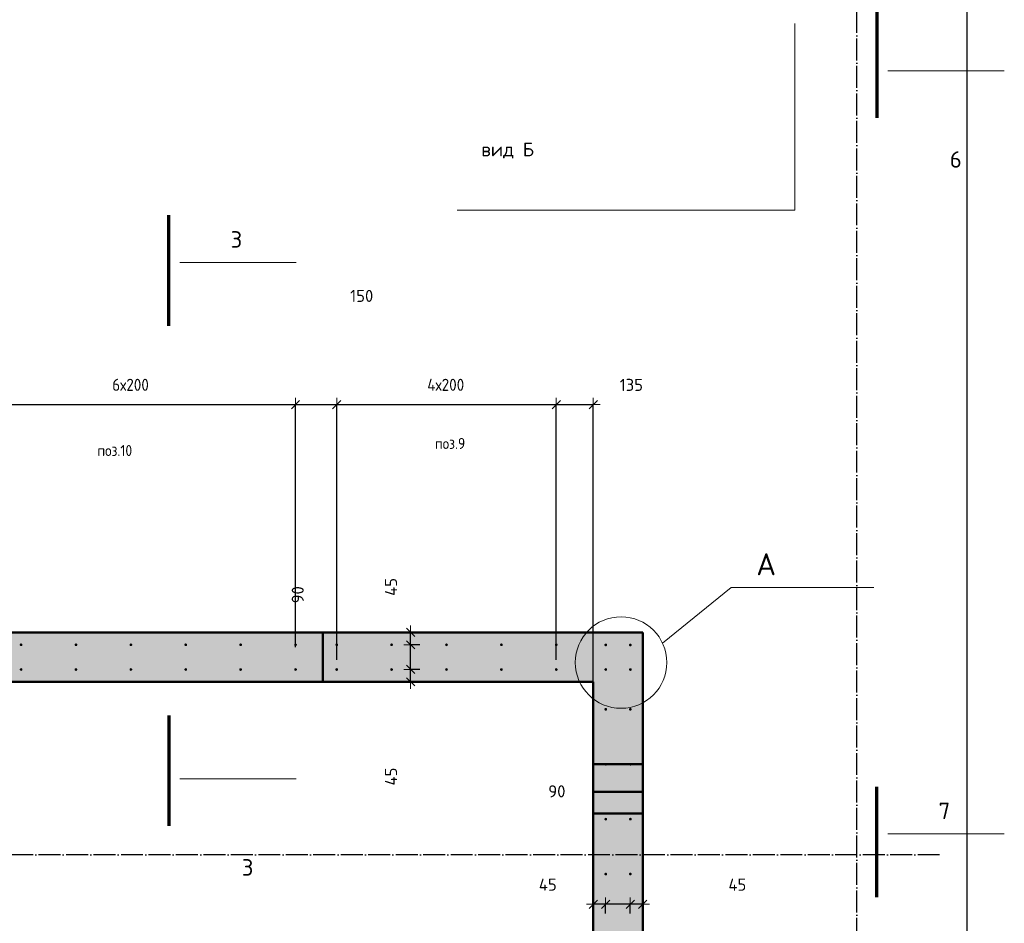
# Model space of a CAD drawing. Header units: millimetres. Extents: x -27380 to 48638, y 46540 to 72525.
# Tile 59 of 106: x 10850 to 14438, y 57011 to 60302. Entities that reach past the tile are written whole.
import ezdxf

# ---------------------------------------------------------------- set-up
doc = ezdxf.new("R2010")
doc.units = ezdxf.units.MM
doc.header["$PDMODE"] = 65
for name, pattern in [('______11', [100, 80, -10, 0, -10]), ('______5', [220, 160, -20, 20, -20]), ('________', [0])]:
    doc.linetypes.add(name, pattern=pattern)
for name, color, linetype, lineweight in [('Standard', 7, 'Continuous', 25), ('Арм.стержн. вертикальными 1', 22, 'Continuous', 35), ('Обозначение разреза_ общее', 7, 'Continuous', 25), ('Размерная линия_ общее', 7, 'Continuous', 13)]:
    doc.layers.add(name, color=color, linetype=linetype, lineweight=lineweight)
doc.layers.add('Осевая линия_ общее', color=7, linetype='______5', lineweight=13, true_color=0xa0a0a0)
doc.styles.add('ISOCPEUR', font='ISOCPEUR')
doc.dimstyles.new('DIMSTYLE_3', dxfattribs={"dimtxt": 44, "dimasz": 50, "dimexe": 0, "dimexo": 0, "dimgap": 22, "dimtad": 2, "dimdec": 0, "dimrnd": 5, "dimzin": 12, "dimdsep": 46, "dimtxsty": 'ISOCPEUR', "dimblk1": 'ALL_ML_STRICH', "dimblk2": 'ALL_ML_STRICH', "dimsah": 1, "dimcen": 0, "dimclrd": 7, "dimclre": 256, "dimclrt": 7, "dimadec": 0, "dimazin": 0, "dimtfac": 1, "dimtdec": 0, "dimtix": 1, "dimtmove": 2, "dimatfit": 3, "dimfxl": 0, "dimtvp": 1.2, "dimtzin": 0, "dimlwd": 0, "dimlwe": -3, "dimarcsym": 0})
doc.dimstyles.new('DIMSTYLE_7', dxfattribs={"dimtxt": 44, "dimasz": 50, "dimexe": 0, "dimexo": 0, "dimgap": 22, "dimtad": 2, "dimdec": 0, "dimrnd": 5, "dimzin": 12, "dimdsep": 46, "dimtxsty": 'ISOCPEUR', "dimblk1": 'ALL_ML_STRICH', "dimblk2": 'ALL_ML_STRICH', "dimsah": 1, "dimcen": 0, "dimclrd": 7, "dimclre": 256, "dimclrt": 7, "dimadec": 0, "dimazin": 0, "dimtfac": 1, "dimtdec": 0, "dimtix": 1, "dimtmove": 2, "dimatfit": 3, "dimfxl": 0, "dimtzin": 0, "dimlwd": 0, "dimlwe": -3, "dimarcsym": 0})

# ---------------------------------------------------------------- blocks, each defined once
blk = doc.blocks.new('ALL_ML_STRICH')
at = {"color": 0, "linetype": 'ByBlock', "lineweight": -2}
for p, q in [((-1, 0), (0.5, 0)), ((-0.3, -0.3), (0.3, 0.3)), ((0, -0.5), (0, 0.5))]:
    blk.add_line(p, q, dxfattribs=at)
blk = doc.blocks.new('*D361')
at = {"layer": 'DEFPOINTS', "color": 7, "linetype": 'Continuous', "lineweight": 13, "transparency": 33554687}
for p in [(13120, 57126.8), (13120, 57080), (13074.5, 57026.3)]:
    blk.add_point(p, dxfattribs=at)
at = {"layer": 'Размерная линия_ общее', "color": 253, "linetype": 'Continuous', "lineweight": -2, "true_color": 0xa0a0a0, "transparency": 33554687}
for p, q in [((13120, 57106.8), (13120, 57080)), ((13074.5, 57046.3), (13074.5, 57080))]:
    blk.add_line(p, q, dxfattribs=at)
at = {"layer": 'Размерная линия_ общее', "color": 7, "linetype": 'Continuous', "lineweight": -2, "transparency": 33554687}
blk.add_line((13120, 57080), (13074.5, 57080), dxfattribs=at)
at = {"layer": 'Размерная линия_ общее', "color": 7, "linetype": 'Continuous', "lineweight": 13, "transparency": 33554687, "xscale": 50, "yscale": 50, "zscale": 50}
for p, rotation in [((13074.5, 57080), 180), ((13120, 57080), 360)]:
    blk.add_blockref('ALL_ML_STRICH', p, dxfattribs=dict(at, rotation=rotation))
at = {"layer": 'Размерная линия_ общее', "color": 7, "linetype": 'Continuous', "lineweight": 13, "transparency": 33554687, "insert": (13464.9, 57151.4), "char_height": 44, "width": 88, "attachment_point": 5, "style": 'ISOCPEUR'}
blk.add_mtext('\\A1;{45}', dxfattribs=at)
blk = doc.blocks.new('*D362')
at = {"layer": 'DEFPOINTS', "color": 7, "linetype": 'Continuous', "lineweight": 13, "transparency": 33554687}
for p in [(13074.5, 57080), (12985, 57026.3), (13074.5, 57026.3)]:
    blk.add_point(p, dxfattribs=at)
at = {"layer": 'Размерная линия_ общее', "color": 253, "linetype": 'Continuous', "lineweight": -2, "true_color": 0xa0a0a0, "transparency": 33554687}
for p, q in [((12985, 57046.3), (12985, 57080)), ((13074.5, 57046.3), (13074.5, 57080))]:
    blk.add_line(p, q, dxfattribs=at)
at = {"layer": 'Размерная линия_ общее', "color": 7, "linetype": 'Continuous', "lineweight": -2, "transparency": 33554687}
blk.add_line((13074.5, 57080), (12985, 57080), dxfattribs=at)
at = {"layer": 'Размерная линия_ общее', "color": 7, "linetype": 'Continuous', "lineweight": 13, "transparency": 33554687, "xscale": 50, "yscale": 50, "zscale": 50}
for p, rotation in [((12985, 57080), 180), ((13074.5, 57080), 360)]:
    blk.add_blockref('ALL_ML_STRICH', p, dxfattribs=dict(at, rotation=rotation))
at = {"layer": 'Размерная линия_ общее', "color": 7, "linetype": 'Continuous', "lineweight": 13, "transparency": 33554687, "insert": (12807.2, 57491.3), "char_height": 44, "width": 88, "attachment_point": 5, "style": 'ISOCPEUR'}
blk.add_mtext('\\A1;{90}', dxfattribs=at)
blk = doc.blocks.new('*D363')
at = {"layer": 'DEFPOINTS', "color": 7, "linetype": 'Continuous', "lineweight": 13, "transparency": 33554687}
for p in [(12940, 57126.8), (12985, 57080), (12985, 57026.3)]:
    blk.add_point(p, dxfattribs=at)
at = {"layer": 'Размерная линия_ общее', "color": 253, "linetype": 'Continuous', "lineweight": -2, "true_color": 0xa0a0a0, "transparency": 33554687}
for p, q in [((12940, 57106.8), (12940, 57080)), ((12985, 57046.3), (12985, 57080))]:
    blk.add_line(p, q, dxfattribs=at)
at = {"layer": 'Размерная линия_ общее', "color": 7, "linetype": 'Continuous', "lineweight": -2, "transparency": 33554687}
blk.add_line((12985, 57080), (12940, 57080), dxfattribs=at)
at = {"layer": 'Размерная линия_ общее', "color": 7, "linetype": 'Continuous', "lineweight": 13, "transparency": 33554687, "xscale": 50, "yscale": 50, "zscale": 50}
for p, rotation in [((12940, 57080), 180), ((12985, 57080), 360)]:
    blk.add_blockref('ALL_ML_STRICH', p, dxfattribs=dict(at, rotation=rotation))
at = {"layer": 'Размерная линия_ общее', "color": 7, "linetype": 'Continuous', "lineweight": 13, "transparency": 33554687, "insert": (12774.2, 57151.6), "char_height": 44, "width": 88, "attachment_point": 5, "style": 'ISOCPEUR'}
blk.add_mtext('\\A1;{45}', dxfattribs=at)
blk = doc.blocks.new('*D364')
at = {"layer": 'DEFPOINTS', "color": 7, "linetype": 'Continuous', "lineweight": 13, "transparency": 33554687}
for p in [(12328, 57935.5), (12227.5, 57890), (12274.3, 57890)]:
    blk.add_point(p, dxfattribs=at)
at = {"layer": 'Размерная линия_ общее', "color": 253, "linetype": 'Continuous', "lineweight": -2, "true_color": 0xa0a0a0, "transparency": 33554687}
for p, q in [((12308, 57935.5), (12274.3, 57935.5)), ((12247.5, 57890), (12274.3, 57890))]:
    blk.add_line(p, q, dxfattribs=at)
at = {"layer": 'Размерная линия_ общее', "color": 7, "linetype": 'Continuous', "lineweight": -2, "transparency": 33554687}
blk.add_line((12274.3, 57890), (12274.3, 57935.5), dxfattribs=at)
at = {"layer": 'Размерная линия_ общее', "color": 7, "linetype": 'Continuous', "lineweight": 13, "transparency": 33554687, "xscale": 50, "yscale": 50, "zscale": 50}
for p, rotation in [((12274.3, 57935.5), 90), ((12274.3, 57890), 270)]:
    blk.add_blockref('ALL_ML_STRICH', p, dxfattribs=dict(at, rotation=rotation))
at = {"layer": 'Размерная линия_ общее', "color": 7, "linetype": 'Continuous', "lineweight": 13, "transparency": 33554687, "insert": (12202.9, 57545.1), "char_height": 44, "width": 88, "attachment_point": 5, "rotation": 90, "style": 'ISOCPEUR'}
blk.add_mtext('\\A1;{45}', dxfattribs=at)
blk = doc.blocks.new('*D365')
at = {"layer": 'DEFPOINTS', "color": 7, "linetype": 'Continuous', "lineweight": 13, "transparency": 33554687}
for p in [(12328, 58025), (12274.3, 57935.5), (12328, 57935.5)]:
    blk.add_point(p, dxfattribs=at)
at = {"layer": 'Размерная линия_ общее', "color": 253, "linetype": 'Continuous', "lineweight": -2, "true_color": 0xa0a0a0, "transparency": 33554687}
for p, q in [((12308, 58025), (12274.3, 58025)), ((12308, 57935.5), (12274.3, 57935.5))]:
    blk.add_line(p, q, dxfattribs=at)
at = {"layer": 'Размерная линия_ общее', "color": 7, "linetype": 'Continuous', "lineweight": -2, "transparency": 33554687}
blk.add_line((12274.3, 57935.5), (12274.3, 58025), dxfattribs=at)
at = {"layer": 'Размерная линия_ общее', "color": 7, "linetype": 'Continuous', "lineweight": 13, "transparency": 33554687, "xscale": 50, "yscale": 50, "zscale": 50}
for p, rotation in [((12274.3, 58025), 90), ((12274.3, 57935.5), 270)]:
    blk.add_blockref('ALL_ML_STRICH', p, dxfattribs=dict(at, rotation=rotation))
at = {"layer": 'Размерная линия_ общее', "color": 7, "linetype": 'Continuous', "lineweight": 13, "transparency": 33554687, "insert": (11863, 58207.2), "char_height": 44, "width": 88, "attachment_point": 5, "rotation": 90, "style": 'ISOCPEUR'}
blk.add_mtext('\\A1;{90}', dxfattribs=at)
blk = doc.blocks.new('*D366')
at = {"layer": 'DEFPOINTS', "color": 7, "linetype": 'Continuous', "lineweight": 13, "transparency": 33554687}
for p in [(12227.5, 58070), (12274.3, 58025), (12328, 58025)]:
    blk.add_point(p, dxfattribs=at)
at = {"layer": 'Размерная линия_ общее', "color": 253, "linetype": 'Continuous', "lineweight": -2, "true_color": 0xa0a0a0, "transparency": 33554687}
for p, q in [((12247.5, 58070), (12274.3, 58070)), ((12308, 58025), (12274.3, 58025))]:
    blk.add_line(p, q, dxfattribs=at)
at = {"layer": 'Размерная линия_ общее', "color": 7, "linetype": 'Continuous', "lineweight": -2, "transparency": 33554687}
blk.add_line((12274.3, 58025), (12274.3, 58070), dxfattribs=at)
at = {"layer": 'Размерная линия_ общее', "color": 7, "linetype": 'Continuous', "lineweight": 13, "transparency": 33554687, "xscale": 50, "yscale": 50, "zscale": 50}
for p, rotation in [((12274.3, 58070), 90), ((12274.3, 58025), 270)]:
    blk.add_blockref('ALL_ML_STRICH', p, dxfattribs=dict(at, rotation=rotation))
at = {"layer": 'Размерная линия_ общее', "color": 7, "linetype": 'Continuous', "lineweight": 13, "transparency": 33554687, "insert": (12202.7, 58235.8), "char_height": 44, "width": 88, "attachment_point": 5, "rotation": 90, "style": 'ISOCPEUR'}
blk.add_mtext('\\A1;{45}', dxfattribs=at)
blk = doc.blocks.new('*D414')
at = {"layer": 'DEFPOINTS', "color": 7, "linetype": 'Continuous', "lineweight": 13, "transparency": 33554687}
for p in [(10655, 58900), (10655, 57996.3), (11855, 57996.3)]:
    blk.add_point(p, dxfattribs=at)
at = {"layer": 'Размерная линия_ общее', "color": 253, "linetype": 'Continuous', "lineweight": -2, "true_color": 0xa0a0a0, "transparency": 33554687}
for p, q in [((10655, 58016.3), (10655, 58900)), ((11855, 58016.3), (11855, 58900))]:
    blk.add_line(p, q, dxfattribs=at)
at = {"layer": 'Размерная линия_ общее', "color": 7, "linetype": 'Continuous', "lineweight": -2, "transparency": 33554687}
blk.add_line((10655, 58900), (11855, 58900), dxfattribs=at)
at = {"layer": 'Размерная линия_ общее', "color": 7, "linetype": 'Continuous', "lineweight": 13, "transparency": 33554687, "xscale": 50, "yscale": 50, "zscale": 50, "rotation": 180}
blk.add_blockref('ALL_ML_STRICH', (10655, 58900), dxfattribs=at)
at = {"layer": 'Размерная линия_ общее', "color": 7, "linetype": 'Continuous', "lineweight": 13, "transparency": 33554687, "xscale": 50, "yscale": 50, "zscale": 50}
blk.add_blockref('ALL_ML_STRICH', (11855, 58900), dxfattribs=at)
at = {"layer": 'Размерная линия_ общее', "color": 7, "linetype": 'Continuous', "lineweight": 13, "transparency": 33554687, "insert": (11187, 58994), "char_height": 44, "width": 2.2, "attachment_point": 1, "line_spacing_factor": 0.60241, "style": 'ISOCPEUR'}
blk.add_mtext('\\W0.91;6х200', dxfattribs=at)
blk = doc.blocks.new('*D415')
at = {"layer": 'DEFPOINTS', "color": 7, "linetype": 'Continuous', "lineweight": 13, "transparency": 33554687}
for p in [(11855, 58900), (11855, 57996.3), (12005, 57950.8)]:
    blk.add_point(p, dxfattribs=at)
at = {"layer": 'Размерная линия_ общее', "color": 253, "linetype": 'Continuous', "lineweight": -2, "true_color": 0xa0a0a0, "transparency": 33554687}
for p, q in [((11855, 58016.3), (11855, 58900)), ((12005, 57970.8), (12005, 58900))]:
    blk.add_line(p, q, dxfattribs=at)
at = {"layer": 'Размерная линия_ общее', "color": 7, "linetype": 'Continuous', "lineweight": -2, "transparency": 33554687}
blk.add_line((11855, 58900), (12005, 58900), dxfattribs=at)
at = {"layer": 'Размерная линия_ общее', "color": 7, "linetype": 'Continuous', "lineweight": 13, "transparency": 33554687, "xscale": 50, "yscale": 50, "zscale": 50, "rotation": 180}
blk.add_blockref('ALL_ML_STRICH', (11855, 58900), dxfattribs=at)
at = {"layer": 'Размерная линия_ общее', "color": 7, "linetype": 'Continuous', "lineweight": 13, "transparency": 33554687, "xscale": 50, "yscale": 50, "zscale": 50}
blk.add_blockref('ALL_ML_STRICH', (12005, 58900), dxfattribs=at)
at = {"layer": 'Размерная линия_ общее', "color": 7, "linetype": 'Continuous', "lineweight": 13, "transparency": 33554687, "insert": (12096.1, 59295.8), "char_height": 44, "width": 132, "attachment_point": 5, "style": 'ISOCPEUR'}
blk.add_mtext('\\A1;{150}', dxfattribs=at)
blk = doc.blocks.new('*D416')
at = {"layer": 'DEFPOINTS', "color": 7, "linetype": 'Continuous', "lineweight": 13, "transparency": 33554687}
for p in [(12005, 58900), (12005, 57950.8), (12805, 57950.8)]:
    blk.add_point(p, dxfattribs=at)
at = {"layer": 'Размерная линия_ общее', "color": 253, "linetype": 'Continuous', "lineweight": -2, "true_color": 0xa0a0a0, "transparency": 33554687}
for p, q in [((12005, 57970.8), (12005, 58900)), ((12805, 57970.8), (12805, 58900))]:
    blk.add_line(p, q, dxfattribs=at)
at = {"layer": 'Размерная линия_ общее', "color": 7, "linetype": 'Continuous', "lineweight": -2, "transparency": 33554687}
blk.add_line((12005, 58900), (12805, 58900), dxfattribs=at)
at = {"layer": 'Размерная линия_ общее', "color": 7, "linetype": 'Continuous', "lineweight": 13, "transparency": 33554687, "xscale": 50, "yscale": 50, "zscale": 50, "rotation": 180}
blk.add_blockref('ALL_ML_STRICH', (12005, 58900), dxfattribs=at)
at = {"layer": 'Размерная линия_ общее', "color": 7, "linetype": 'Continuous', "lineweight": 13, "transparency": 33554687, "xscale": 50, "yscale": 50, "zscale": 50}
blk.add_blockref('ALL_ML_STRICH', (12805, 58900), dxfattribs=at)
at = {"layer": 'Размерная линия_ общее', "color": 7, "linetype": 'Continuous', "lineweight": 13, "transparency": 33554687, "insert": (12335, 58994), "char_height": 44, "width": 2.2, "attachment_point": 1, "line_spacing_factor": 0.60241, "style": 'ISOCPEUR'}
blk.add_mtext('\\W0.91;4х200', dxfattribs=at)
blk = doc.blocks.new('*D417')
at = {"layer": 'DEFPOINTS', "color": 7, "linetype": 'Continuous', "lineweight": 13, "transparency": 33554687}
for p in [(12805, 58900), (12805, 57950.8), (12940, 57816.3)]:
    blk.add_point(p, dxfattribs=at)
at = {"layer": 'Размерная линия_ общее', "color": 253, "linetype": 'Continuous', "lineweight": -2, "true_color": 0xa0a0a0, "transparency": 33554687}
for p, q in [((12805, 57970.8), (12805, 58900)), ((12940, 57836.3), (12940, 58900))]:
    blk.add_line(p, q, dxfattribs=at)
at = {"layer": 'Размерная линия_ общее', "color": 7, "linetype": 'Continuous', "lineweight": -2, "transparency": 33554687}
blk.add_line((12805, 58900), (12940, 58900), dxfattribs=at)
at = {"layer": 'Размерная линия_ общее', "color": 7, "linetype": 'Continuous', "lineweight": 13, "transparency": 33554687, "xscale": 50, "yscale": 50, "zscale": 50, "rotation": 180}
blk.add_blockref('ALL_ML_STRICH', (12805, 58900), dxfattribs=at)
at = {"layer": 'Размерная линия_ общее', "color": 7, "linetype": 'Continuous', "lineweight": 13, "transparency": 33554687, "xscale": 50, "yscale": 50, "zscale": 50}
blk.add_blockref('ALL_ML_STRICH', (12940, 58900), dxfattribs=at)
at = {"layer": 'Размерная линия_ общее', "color": 7, "linetype": 'Continuous', "lineweight": 13, "transparency": 33554687, "insert": (13078.5, 58971.6), "char_height": 44, "width": 132, "attachment_point": 5, "style": 'ISOCPEUR'}
blk.add_mtext('\\A1;{135}', dxfattribs=at)

msp = doc.modelspace()

# ---------------------------------------------------------------- hatches: boundary and pattern name
at = {"linetype": 'Continuous', "lineweight": 13, "transparency": 33554687}
for points in [[(8500, 58070), (8500, 57890), (13120, 57890), (13120, 58070)], [(12940, 56140), (13120, 56140), (13120, 57890), (12940, 57890)]]:
    msp.add_hatch(color=7, dxfattribs=at).paths.add_polyline_path(points)
at = {"layer": 'Арм.стержн. вертикальными 1', "linetype": 'Continuous', "lineweight": 50, "transparency": 33554687}
for points in [[(10860, 58025), (10859.6, 58026.9), (10858.5, 58028.5), (10856.9, 58029.6), (10855, 58030), (10853.1, 58029.6), (10851.5, 58028.5), (10850.4, 58026.9), (10850, 58025), (10850.4, 58023.1), (10851.5, 58021.5), (10853.1, 58020.4), (10855, 58020), (10856.9, 58020.4), (10858.5, 58021.5), (10859.6, 58023.1)], [(11060, 58025), (11059.6, 58026.9), (11058.5, 58028.5), (11056.9, 58029.6), (11055, 58030), (11053.1, 58029.6), (11051.5, 58028.5), (11050.4, 58026.9), (11050, 58025), (11050.4, 58023.1), (11051.5, 58021.5), (11053.1, 58020.4), (11055, 58020), (11056.9, 58020.4), (11058.5, 58021.5), (11059.6, 58023.1)], [(11260, 58025), (11259.6, 58026.9), (11258.5, 58028.5), (11256.9, 58029.6), (11255, 58030), (11253.1, 58029.6), (11251.5, 58028.5), (11250.4, 58026.9), (11250, 58025), (11250.4, 58023.1), (11251.5, 58021.5), (11253.1, 58020.4), (11255, 58020), (11256.9, 58020.4), (11258.5, 58021.5), (11259.6, 58023.1)], [(11460, 58025), (11459.6, 58026.9), (11458.5, 58028.5), (11456.9, 58029.6), (11455, 58030), (11453.1, 58029.6), (11451.5, 58028.5), (11450.4, 58026.9), (11450, 58025), (11450.4, 58023.1), (11451.5, 58021.5), (11453.1, 58020.4), (11455, 58020), (11456.9, 58020.4), (11458.5, 58021.5), (11459.6, 58023.1)], [(11660, 58025), (11659.6, 58026.9), (11658.5, 58028.5), (11656.9, 58029.6), (11655, 58030), (11653.1, 58029.6), (11651.5, 58028.5), (11650.4, 58026.9), (11650, 58025), (11650.4, 58023.1), (11651.5, 58021.5), (11653.1, 58020.4), (11655, 58020), (11656.9, 58020.4), (11658.5, 58021.5), (11659.6, 58023.1)], [(11860, 58025), (11859.6, 58026.9), (11858.5, 58028.5), (11856.9, 58029.6), (11855, 58030), (11853.1, 58029.6), (11851.5, 58028.5), (11850.4, 58026.9), (11850, 58025), (11850.4, 58023.1), (11851.5, 58021.5), (11853.1, 58020.4), (11855, 58020), (11856.9, 58020.4), (11858.5, 58021.5), (11859.6, 58023.1)], [(12010, 58025), (12009.6, 58026.9), (12008.5, 58028.5), (12006.9, 58029.6), (12005, 58030), (12003.1, 58029.6), (12001.5, 58028.5), (12000.4, 58026.9), (12000, 58025), (12000.4, 58023.1), (12001.5, 58021.5), (12003.1, 58020.4), (12005, 58020), (12006.9, 58020.4), (12008.5, 58021.5), (12009.6, 58023.1)], [(12210, 58025), (12209.6, 58026.9), (12208.5, 58028.5), (12206.9, 58029.6), (12205, 58030), (12203.1, 58029.6), (12201.5, 58028.5), (12200.4, 58026.9), (12200, 58025), (12200.4, 58023.1), (12201.5, 58021.5), (12203.1, 58020.4), (12205, 58020), (12206.9, 58020.4), (12208.5, 58021.5), (12209.6, 58023.1)], [(12410, 58025), (12409.6, 58026.9), (12408.5, 58028.5), (12406.9, 58029.6), (12405, 58030), (12403.1, 58029.6), (12401.5, 58028.5), (12400.4, 58026.9), (12400, 58025), (12400.4, 58023.1), (12401.5, 58021.5), (12403.1, 58020.4), (12405, 58020), (12406.9, 58020.4), (12408.5, 58021.5), (12409.6, 58023.1)], [(12610, 58025), (12609.6, 58026.9), (12608.5, 58028.5), (12606.9, 58029.6), (12605, 58030), (12603.1, 58029.6), (12601.5, 58028.5), (12600.4, 58026.9), (12600, 58025), (12600.4, 58023.1), (12601.5, 58021.5), (12603.1, 58020.4), (12605, 58020), (12606.9, 58020.4), (12608.5, 58021.5), (12609.6, 58023.1)], [(12810, 58025), (12809.6, 58026.9), (12808.5, 58028.5), (12806.9, 58029.6), (12805, 58030), (12803.1, 58029.6), (12801.5, 58028.5), (12800.4, 58026.9), (12800, 58025), (12800.4, 58023.1), (12801.5, 58021.5), (12803.1, 58020.4), (12805, 58020), (12806.9, 58020.4), (12808.5, 58021.5), (12809.6, 58023.1)], [(12990.5, 58024.5), (12990.1, 58026.4), (12989, 58028.1), (12987.4, 58029.2), (12985.5, 58029.5), (12983.6, 58029.2), (12981.9, 58028.1), (12980.8, 58026.4), (12980.5, 58024.5), (12980.8, 58022.6), (12981.9, 58021), (12983.6, 58019.9), (12985.5, 58019.5), (12987.4, 58019.9), (12989, 58021), (12990.1, 58022.6)], [(13080, 58024.5), (13079.6, 58026.4), (13078.5, 58028.1), (13076.9, 58029.2), (13075, 58029.5), (13073.1, 58029.2), (13071.5, 58028.1), (13070.4, 58026.4), (13070, 58024.5), (13070.4, 58022.6), (13071.5, 58021), (13073.1, 58019.9), (13075, 58019.5), (13076.9, 58019.9), (13078.5, 58021), (13079.6, 58022.6)], [(10860, 57935), (10859.6, 57936.9), (10858.5, 57938.5), (10856.9, 57939.6), (10855, 57940), (10853.1, 57939.6), (10851.5, 57938.5), (10850.4, 57936.9), (10850, 57935), (10850.4, 57933.1), (10851.5, 57931.5), (10853.1, 57930.4), (10855, 57930), (10856.9, 57930.4), (10858.5, 57931.5), (10859.6, 57933.1)], [(11060, 57935), (11059.6, 57936.9), (11058.5, 57938.5), (11056.9, 57939.6), (11055, 57940), (11053.1, 57939.6), (11051.5, 57938.5), (11050.4, 57936.9), (11050, 57935), (11050.4, 57933.1), (11051.5, 57931.5), (11053.1, 57930.4), (11055, 57930), (11056.9, 57930.4), (11058.5, 57931.5), (11059.6, 57933.1)], [(11260, 57935), (11259.6, 57936.9), (11258.5, 57938.5), (11256.9, 57939.6), (11255, 57940), (11253.1, 57939.6), (11251.5, 57938.5), (11250.4, 57936.9), (11250, 57935), (11250.4, 57933.1), (11251.5, 57931.5), (11253.1, 57930.4), (11255, 57930), (11256.9, 57930.4), (11258.5, 57931.5), (11259.6, 57933.1)], [(11460, 57935), (11459.6, 57936.9), (11458.5, 57938.5), (11456.9, 57939.6), (11455, 57940), (11453.1, 57939.6), (11451.5, 57938.5), (11450.4, 57936.9), (11450, 57935), (11450.4, 57933.1), (11451.5, 57931.5), (11453.1, 57930.4), (11455, 57930), (11456.9, 57930.4), (11458.5, 57931.5), (11459.6, 57933.1)], [(11660, 57935), (11659.6, 57936.9), (11658.5, 57938.5), (11656.9, 57939.6), (11655, 57940), (11653.1, 57939.6), (11651.5, 57938.5), (11650.4, 57936.9), (11650, 57935), (11650.4, 57933.1), (11651.5, 57931.5), (11653.1, 57930.4), (11655, 57930), (11656.9, 57930.4), (11658.5, 57931.5), (11659.6, 57933.1)], [(11860, 57935), (11859.6, 57936.9), (11858.5, 57938.5), (11856.9, 57939.6), (11855, 57940), (11853.1, 57939.6), (11851.5, 57938.5), (11850.4, 57936.9), (11850, 57935), (11850.4, 57933.1), (11851.5, 57931.5), (11853.1, 57930.4), (11855, 57930), (11856.9, 57930.4), (11858.5, 57931.5), (11859.6, 57933.1)], [(12010, 57935), (12009.6, 57936.9), (12008.5, 57938.5), (12006.9, 57939.6), (12005, 57940), (12003.1, 57939.6), (12001.5, 57938.5), (12000.4, 57936.9), (12000, 57935), (12000.4, 57933.1), (12001.5, 57931.5), (12003.1, 57930.4), (12005, 57930), (12006.9, 57930.4), (12008.5, 57931.5), (12009.6, 57933.1)], [(12210, 57935), (12209.6, 57936.9), (12208.5, 57938.5), (12206.9, 57939.6), (12205, 57940), (12203.1, 57939.6), (12201.5, 57938.5), (12200.4, 57936.9), (12200, 57935), (12200.4, 57933.1), (12201.5, 57931.5), (12203.1, 57930.4), (12205, 57930), (12206.9, 57930.4), (12208.5, 57931.5), (12209.6, 57933.1)], [(12410, 57935), (12409.6, 57936.9), (12408.5, 57938.5), (12406.9, 57939.6), (12405, 57940), (12403.1, 57939.6), (12401.5, 57938.5), (12400.4, 57936.9), (12400, 57935), (12400.4, 57933.1), (12401.5, 57931.5), (12403.1, 57930.4), (12405, 57930), (12406.9, 57930.4), (12408.5, 57931.5), (12409.6, 57933.1)], [(12610, 57935), (12609.6, 57936.9), (12608.5, 57938.5), (12606.9, 57939.6), (12605, 57940), (12603.1, 57939.6), (12601.5, 57938.5), (12600.4, 57936.9), (12600, 57935), (12600.4, 57933.1), (12601.5, 57931.5), (12603.1, 57930.4), (12605, 57930), (12606.9, 57930.4), (12608.5, 57931.5), (12609.6, 57933.1)], [(12810, 57935), (12809.6, 57936.9), (12808.5, 57938.5), (12806.9, 57939.6), (12805, 57940), (12803.1, 57939.6), (12801.5, 57938.5), (12800.4, 57936.9), (12800, 57935), (12800.4, 57933.1), (12801.5, 57931.5), (12803.1, 57930.4), (12805, 57930), (12806.9, 57930.4), (12808.5, 57931.5), (12809.6, 57933.1)], [(12990.5, 57935), (12990.1, 57936.9), (12989, 57938.5), (12987.4, 57939.6), (12985.5, 57940), (12983.6, 57939.6), (12981.9, 57938.5), (12980.8, 57936.9), (12980.5, 57935), (12980.8, 57933.1), (12981.9, 57931.5), (12983.6, 57930.4), (12985.5, 57930), (12987.4, 57930.4), (12989, 57931.5), (12990.1, 57933.1)], [(13080, 57935), (13079.6, 57936.9), (13078.5, 57938.5), (13076.9, 57939.6), (13075, 57940), (13073.1, 57939.6), (13071.5, 57938.5), (13070.4, 57936.9), (13070, 57935), (13070.4, 57933.1), (13071.5, 57931.5), (13073.1, 57930.4), (13075, 57930), (13076.9, 57930.4), (13078.5, 57931.5), (13079.6, 57933.1)], [(12990.5, 57790), (12990.1, 57791.9), (12989, 57793.5), (12987.4, 57794.6), (12985.5, 57795), (12983.6, 57794.6), (12981.9, 57793.5), (12980.8, 57791.9), (12980.5, 57790), (12980.8, 57788.1), (12981.9, 57786.5), (12983.6, 57785.4), (12985.5, 57785), (12987.4, 57785.4), (12989, 57786.5), (12990.1, 57788.1)], [(13080, 57790), (13079.6, 57791.9), (13078.5, 57793.5), (13076.9, 57794.6), (13075, 57795), (13073.1, 57794.6), (13071.5, 57793.5), (13070.4, 57791.9), (13070, 57790), (13070.4, 57788.1), (13071.5, 57786.5), (13073.1, 57785.4), (13075, 57785), (13076.9, 57785.4), (13078.5, 57786.5), (13079.6, 57788.1)], [(12990.5, 57590), (12990.1, 57591.9), (12989, 57593.5), (12987.4, 57594.6), (12985.5, 57595), (12983.6, 57594.6), (12981.9, 57593.5), (12980.8, 57591.9), (12980.5, 57590), (12980.8, 57588.1), (12981.9, 57586.5), (12983.6, 57585.4), (12985.5, 57585), (12987.4, 57585.4), (12989, 57586.5), (12990.1, 57588.1)], [(13080, 57590), (13079.6, 57591.9), (13078.5, 57593.5), (13076.9, 57594.6), (13075, 57595), (13073.1, 57594.6), (13071.5, 57593.5), (13070.4, 57591.9), (13070, 57590), (13070.4, 57588.1), (13071.5, 57586.5), (13073.1, 57585.4), (13075, 57585), (13076.9, 57585.4), (13078.5, 57586.5), (13079.6, 57588.1)], [(12990.5, 57390), (12990.1, 57391.9), (12989, 57393.5), (12987.4, 57394.6), (12985.5, 57395), (12983.6, 57394.6), (12981.9, 57393.5), (12980.8, 57391.9), (12980.5, 57390), (12980.8, 57388.1), (12981.9, 57386.5), (12983.6, 57385.4), (12985.5, 57385), (12987.4, 57385.4), (12989, 57386.5), (12990.1, 57388.1)], [(13080, 57390), (13079.6, 57391.9), (13078.5, 57393.5), (13076.9, 57394.6), (13075, 57395), (13073.1, 57394.6), (13071.5, 57393.5), (13070.4, 57391.9), (13070, 57390), (13070.4, 57388.1), (13071.5, 57386.5), (13073.1, 57385.4), (13075, 57385), (13076.9, 57385.4), (13078.5, 57386.5), (13079.6, 57388.1)], [(12990.5, 57190), (12990.1, 57191.9), (12989, 57193.5), (12987.4, 57194.6), (12985.5, 57195), (12983.6, 57194.6), (12981.9, 57193.5), (12980.8, 57191.9), (12980.5, 57190), (12980.8, 57188.1), (12981.9, 57186.5), (12983.6, 57185.4), (12985.5, 57185), (12987.4, 57185.4), (12989, 57186.5), (12990.1, 57188.1)], [(13080, 57190), (13079.6, 57191.9), (13078.5, 57193.5), (13076.9, 57194.6), (13075, 57195), (13073.1, 57194.6), (13071.5, 57193.5), (13070.4, 57191.9), (13070, 57190), (13070.4, 57188.1), (13071.5, 57186.5), (13073.1, 57185.4), (13075, 57185), (13076.9, 57185.4), (13078.5, 57186.5), (13079.6, 57188.1)]]:
    msp.add_hatch(color=4, dxfattribs=at).paths.add_polyline_path(points)

# ---------------------------------------------------------------- linework, layer by layer
at = {"color": 7, "linetype": 'Continuous', "lineweight": 50, "transparency": 33554687}
for p, q in [((8500, 58070), (13120, 58070)), ((13120, 58070), (13120, 57890)), ((12940, 57890), (10280, 57890)), ((12940, 56140), (12940, 57890)), ((13120, 57890), (13120, 56140))]:
    msp.add_line(p, q, dxfattribs=at)
at = {"color": 7, "linetype": '________', "lineweight": 50, "transparency": 33554687}
for p, q in [((11955, 57890), (11955, 58070)), ((13120, 57590), (12940, 57590)), ((13120, 57490), (12940, 57490)), ((12940, 57410), (13120, 57410))]:
    msp.add_line(p, q, dxfattribs=at)
at = {"layer": 'Standard', "color": 7, "linetype": 'Continuous', "lineweight": 25, "transparency": 33554687}
msp.add_lwpolyline([(-350, 46540), (14302, 46540), (14302, 68055.7), (-350, 68055.7), (-350, 46540)], dxfattribs=at)
at = {"layer": 'Обозначение разреза_ общее', "color": 7, "linetype": 'Continuous', "lineweight": 70, "transparency": 33554687}
for p, q in [((13973.6, 60345.8), (13973.6, 59943.8)), ((11393.8, 59187.3), (11393.8, 59589.3)), ((11393.8, 57767.3), (11393.8, 57365.3)), ((13973.6, 57105.8), (13973.6, 57507.8))]:
    msp.add_line(p, q, dxfattribs=at)
at = {"layer": 'Обозначение разреза_ общее', "color": 7, "linetype": 'Continuous', "lineweight": 13, "transparency": 33554687}
for p, q in [((14013.6, 60115.2), (14437.6, 60115.2)), ((11433.8, 59418), (11857.8, 59418)), ((11433.8, 57536.6), (11857.8, 57536.6)), ((14013.6, 57336.5), (14437.6, 57336.5))]:
    msp.add_line(p, q, dxfattribs=at)
for points in [[(12444.4, 59608.5), (13674.4, 59608.5), (13674.4, 60288.5)], [(13192.5, 58030.4), (13441.9, 58234.1), (13961.9, 58234.1)]]:
    msp.add_lwpolyline(points, dxfattribs=at)
msp.add_circle((13041.2, 57960.4), 166.7, dxfattribs=at)
at = {"layer": 'Осевая линия_ общее', "color": 253, "linetype": '______11', "lineweight": -3, "true_color": 0xa0a0a0, "transparency": 33554687}
for p, q in [((13900, 46640), (13900, 69548.2)), ((14202, 57260), (-2131.8, 57260))]:
    msp.add_line(p, q, dxfattribs=at)

# ---------------------------------------------------------------- texts
at = {"layer": 'Standard', "color": 7, "linetype": 'Continuous', "lineweight": 13, "transparency": 33554687, "char_height": 40, "attachment_point": 5, "style": 'ISOCPEUR'}
for s, insert, width in [('\\A1;{\\fISOCPEUR|i0|b0;\\H40.000000;\\W0.909091;\\C7;поз.9}\\P', (12418.2, 58758.3), 127.972), ('\\A1;{\\fISOCPEUR|i0|b0;\\H40.000000;\\W0.909091;\\C7;поз.10}\\P', (11196.5, 58732.6), 145.432)]:
    msp.add_mtext(s, dxfattribs=dict(at, insert=insert, width=width))
at = {"layer": 'Обозначение разреза_ общее', "color": 7, "linetype": 'Continuous', "lineweight": 13, "transparency": 33554687, "style": 'ISOCPEUR'}
for s, insert, char_height, width, attachment_point in [('\\A1;{\\fISOCPEUR|i0|b0;\\H50.000000;\\W1.000000;\\C7;вид Б}\\P', (12531.5, 59825.2), 50, 198.649, 4), ('\\A1;{\\fISOCPEUR|i0|b0;\\H60.000000;\\W1.000000;\\C7;6}\\P', (14239.1, 59762.7), 60, 65.333, 7), ('\\A1;{\\fISOCPEUR|i0|b0;\\H60.000000;\\W1.000000;\\C7;3}\\P', (11618.4, 59471.4), 60, 65.333, 7), ('\\A1;{\\fISOCPEUR|i0|b0;\\H80.000000;\\W1.000000;\\C7;А}\\P', (13534, 58278.2), 80, 104.727, 7), ('\\A1;{\\fISOCPEUR|i0|b0;\\H60.000000;\\W1.000000;\\C7;7}\\P', (14198.2, 57390), 60, 65.333, 7), ('\\A1;{\\fISOCPEUR|i0|b0;\\H60.000000;\\W1.000000;\\C7;3}\\P', (11659.3, 57184.2), 60, 65.333, 7)]:
    msp.add_mtext(s, dxfattribs=dict(at, insert=insert, char_height=char_height, width=width, attachment_point=attachment_point))

# ---------------------------------------------------------------- dimensions: what is measured, and where the dimension line sits
at = {"layer": 'Размерная линия_ общее', "color": 7, "linetype": 'Continuous', "lineweight": 13, "transparency": 33554687}
for base, p1, p2, picture, middle in [((12005, 58900), (11855, 58016.3), (12005, 57970.8), '*D415', (12096.1, 59295.8)), ((12940, 58900), (12805, 57970.8), (12940, 57836.3), '*D417', (13078.5, 58971.6))]:
    dim = msp.add_linear_dim(base=base, p1=p1, p2=p2, dimstyle='DIMSTYLE_7', override={"dimpost": '<>', "dimclrd": 7, "dimclre": 253, "dimclrt": 7, "dimlwd": 0, "dimlwe": 65533}, dxfattribs=at)
    dim.commit()
    dim.dimension.update_dxf_attribs({"geometry": picture, "text_midpoint": middle, "dimtype": 160})
for base, p1, p2, text, picture, middle in [((11855, 58900), (10655, 58016.3), (11855, 58016.3), '\\W0.91;6х200', '*D414', (11255, 58922)), ((12805, 58900), (12005, 57970.8), (12805, 57970.8), '\\W0.91;4х200', '*D416', (12405, 58922))]:
    dim = msp.add_linear_dim(base=base, p1=p1, p2=p2, text=text, dimstyle='DIMSTYLE_7', override={"dimpost": '<>', "dimclrd": 7, "dimclre": 253, "dimclrt": 7, "dimlwd": 0, "dimlwe": 65533}, dxfattribs=at)
    dim.commit()
    dim.dimension.update_dxf_attribs({"geometry": picture, "text_midpoint": middle, "dimtype": 160})
for base, p1, p2, angle, picture, middle in [((12274.3, 58070), (12308, 58025), (12247.5, 58070), 90, '*D366', (12202.7, 58235.8)), ((12274.3315, 58025.0003), (12308.0318, 57935.469), (12308.0318, 58025.0003), 90, '*D365', (11862.99, 58207.2085)), ((12274.3315, 57935.469), (12247.5439, 57890), (12308.0318, 57935.469), 90, '*D364', (12202.9476, 57545.1244)), ((12984.9997, 57080), (13074.531, 57046.2996), (12984.9997, 57046.2996), 180, '*D362', (12807.1915, 57491.3415)), ((12940, 57080), (12985, 57046.3), (12940, 57106.8), 180, '*D363', (12774.2, 57151.6)), ((13074.531, 57080), (13120, 57106.7875), (13074.531, 57046.2996), 180, '*D361', (13464.8756, 57151.3839))]:
    dim = msp.add_linear_dim(base=base, p1=p1, p2=p2, angle=angle, dimstyle='DIMSTYLE_3', override={"dimpost": '<>', "dimclrd": 7, "dimclre": 253, "dimclrt": 7, "dimlwd": 0, "dimlwe": 65533}, dxfattribs=at)
    dim.commit()
    dim.dimension.update_dxf_attribs({"geometry": picture, "text_midpoint": middle, "dimtype": 160})

doc.saveas('drawing.dxf')
